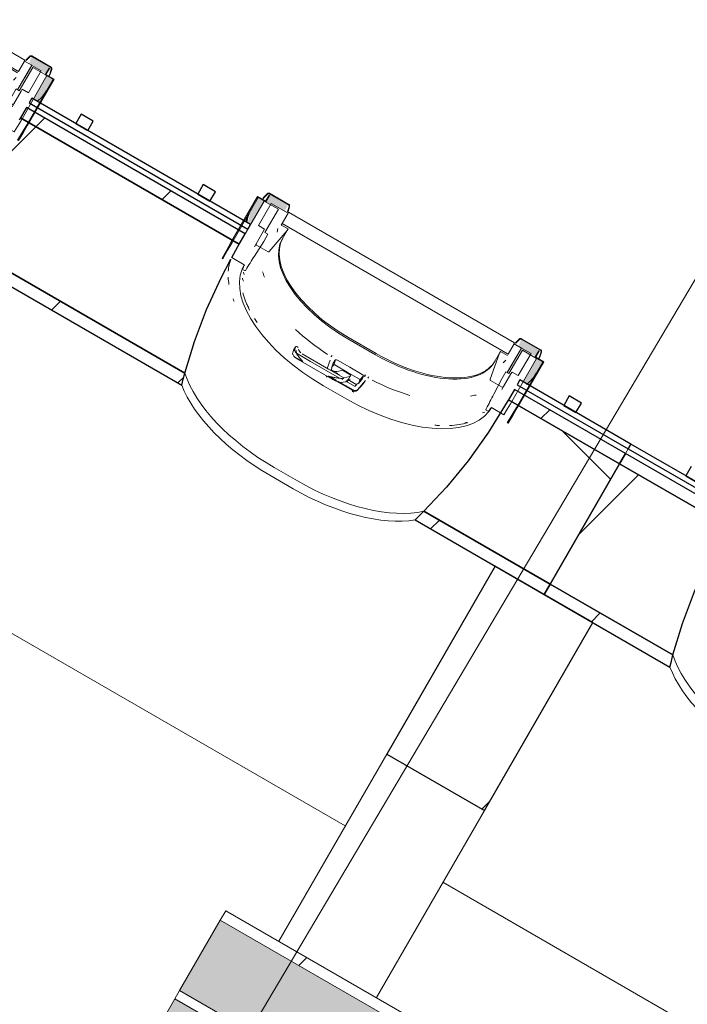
# Model space of a CAD drawing. Header units: centimetres. Extents: x 6036 to 22185, y 5782 to 11383.
# Tile 152 of 256: x 13481 to 13624, y 8541 to 8751. Entities that reach past the tile are written whole.
import ezdxf

# ---------------------------------------------------------------- set-up
doc = ezdxf.new("R2010")
doc.units = ezdxf.units.CM
for name, color, linetype, lineweight in [('A-ANNO-KEYN', 231, 'Continuous', 9), ('A-COLS', 52, 'Continuous', 9), ('A-FLOR', 192, 'Continuous', 9), ('A-GENM', 13, 'Continuous', 9), ('S-BEAM', 12, 'Continuous', 9)]:
    doc.layers.add(name, color=color, linetype=linetype, lineweight=lineweight)
pattern_1 = [(345, (-11160.728, 2721.72), (7.76457, 28.977775), [])]

# ---------------------------------------------------------------- blocks, each defined once
blk = doc.blocks.new('GEMO_PanelElewacyjny_OknaGoradDol_Nowe - GEMO_PanelElewacyjny_Standard_240_-6306763-7-01 ZestMeble')
at = {"layer": 'S-BEAM'}
h = blk.add_hatch(dxfattribs=at)
h.set_pattern_fill('FP_38', color=256, style=0, pattern_type=2)
h.set_pattern_definition([(255, (2601.74, 11115.187), (28.977775, -7.76457), [])])
h.paths.add_polyline_path([(-120, -419.28), (-120, -421.82), (-89, -421.82), (-88.26, -419.28), (-97.79, -419.28)])
h.paths.add_polyline_path([(-120, -451.38), (-120, -453.92), (-92.7, -453.92), (-92.7, -451.38), (-107.78, -451.38)])
h.paths.add_polyline_path([(-30.94, -419.28), (-30.2, -421.82), (31, -421.82), (31.74, -419.28), (-12.21, -419.28)])
h.paths.add_polyline_path([(-26.5, -451.38), (-26.5, -453.92), (27.3, -453.92), (27.3, -451.38), (-22.2, -451.38)])
h.paths.add_polyline_path([(89.06, -419.28), (89.8, -421.82), (120, -421.82), (120, -419.28), (90.12, -419.28)])
h.paths.add_polyline_path([(93.5, -451.38), (93.5, -453.92), (120, -453.88), (120, -451.38)])
h = blk.add_hatch(dxfattribs=at)
h.set_pattern_fill('FP_37', color=256, style=0, pattern_type=2)
h.set_pattern_definition([(255, (2601.74, 11115.19), (72.44444, -19.41143), []), (345, (2601.74, 11115.19), (19.41143, 72.44444), [])])
h.paths.add_polyline_path([(-120, -421.82), (-120, -451.38), (-92.7, -451.38), (-92.46, -443.28), (-90.99, -431.06), (-90.6, -428.66), (-89, -421.82), (-96.32, -421.82)])
h.paths.add_polyline_path([(-30.2, -421.82), (-28.6, -428.66), (-27.44, -435.85), (-26.6, -447.76), (-26.5, -451.38), (27.3, -451.38), (27.54, -443.28), (28.24, -435.85), (29.47, -428.36), (31, -421.82), (-10.74, -421.82)])
h.paths.add_polyline_path([(89.8, -421.82), (91.4, -428.66), (92.56, -435.85), (93.27, -443.39), (93.5, -451.38), (120, -451.38), (120, -421.82), (103.36, -421.82)])
for p, q in [((-62.45, -412.04), (-56.75, -412.04)), ((-62.45, -413.94), (-56.75, -413.94)), ((-56.75, -413.94), (-62.45, -413.94)), ((-120, -455.07), (-120, -453.92))]:
    blk.add_line(p, q, dxfattribs=at)
at = {"layer": 'S-BEAM', "lineweight": 25}
for p, q in [((-120, -419.28), (-120, -421.82)), ((-88.26, -419.28), (-120, -419.28)), ((31.74, -419.28), (-30.94, -419.28)), ((-120, -421.82), (-120, -451.38)), ((-89, -421.82), (-120, -421.82)), ((-120, -421.82), (-89, -421.82)), ((31, -421.82), (-30.2, -421.82)), ((-30.2, -421.82), (31, -421.82)), ((-26.53, -448.13), (-26.5, -450.82)), ((-120, -451.38), (-92.7, -451.38)), ((-120, -451.38), (-120, -453.92)), ((-92.7, -451.38), (-120, -451.38)), ((-92.7, -451.38), (-92.7, -450.82)), ((-92.7, -453.92), (-92.7, -451.38)), ((-26.5, -450.82), (-26.5, -451.38)), ((-26.5, -451.38), (27.3, -451.38)), ((27.3, -451.38), (-26.5, -451.38)), ((-26.5, -451.38), (-26.5, -453.92)), ((27.3, -451.38), (27.3, -450.82)), ((27.3, -453.92), (27.3, -451.38)), ((-120, -453.92), (-92.7, -453.92)), ((-26.5, -453.92), (27.3, -453.92)), ((-120, -455.07), (-120, -456.23)), ((-92.7, -455.07), (-120, -455.07)), ((-120, -456.23), (-92.7, -456.23)), ((-103.5, -456.23), (-106.5, -456.23)), ((-106.5, -456.23), (-106.5, -458.54)), ((-103.5, -458.54), (-103.5, -456.23)), ((-92.7, -456.23), (-92.7, -455.07)), ((27.3, -455.07), (-26.5, -455.07)), ((-26.5, -455.07), (-26.5, -456.23)), ((-26.5, -456.23), (27.3, -456.23)), ((-13.5, -456.23), (-16.5, -456.23)), ((-16.5, -456.23), (-16.5, -458.54)), ((-13.5, -458.54), (-13.5, -456.23)), ((16.5, -456.23), (13.5, -456.23)), ((13.5, -456.23), (13.5, -458.54)), ((16.5, -458.54), (16.5, -456.23)), ((27.3, -456.23), (27.3, -455.07)), ((-106.5, -458.54), (-103.5, -458.54)), ((-16.5, -458.54), (-13.5, -458.54)), ((13.5, -458.54), (16.5, -458.54))]:
    blk.add_line(p, q, dxfattribs=at)
at = {"layer": 'S-BEAM', "lineweight": 25, "flags": 128}
for points in [[(-89, -421.82), (-88.64, -420.54), (-88.26, -419.28)], [(-30.94, -419.28), (-30.56, -420.54), (-30.2, -421.82)], [(-92.7, -450.82), (-92.46, -443.28), (-91.76, -435.85), (-90.6, -428.66), (-89, -421.82)], [(-30.2, -421.82), (-28.6, -428.66), (-27.44, -435.85), (-26.74, -443.28), (-26.54, -447.75)]]:
    blk.add_lwpolyline(points, dxfattribs=at)
at = {"layer": 'S-BEAM'}
for centre, major_axis, start_param, end_param in [((-62.45, -427.16), (30.25, 0), 1.570796, 2.593181), ((-56.75, -427.16), (30.25, 0), 0.548411, 1.570796), ((-62.45, -429.07), (30.25, 0), 1.570796, 2.641687), ((-62.45, -429.07), (-30.25, 0), 4.712389, 5.783279), ((-56.75, -429.07), (30.25, 0), 0.499906, 1.570796), ((-56.75, -429.07), (30.25, 0), 0.499906, 1.570796), ((-56.75, -451.24), (30.25, 0), 0.727708, 0.770169), ((-56.75, -451.24), (30.25, 0), 0.727708, 0.770169), ((-62.45, -451.24), (30.25, 0), 2.522318, 2.552544), ((-62.45, -451.24), (30.25, 0), 2.522318, 2.552544), ((-62.45, -453.14), (30.25, 0), 2.663017, 2.689084), ((-56.75, -453.14), (30.25, 0), 0.533605, 0.56556), ((-56.75, -454.01), (30.25, 0), 0.504785, 0.530965)]:
    blk.add_ellipse(centre, major_axis=major_axis, ratio=0.5, start_param=start_param, end_param=end_param, dxfattribs=at)
blk = doc.blocks.new('GEMO_PanelElewacyjny_OknaGoradDol_Nowe - GEMO_PanelElewacyjny_Standard_240_-V15-7-01 ZestMeble')
at = {"layer": 'S-BEAM'}
h = blk.add_hatch(dxfattribs=at)
h.set_pattern_fill('FP_40', color=256, style=0, pattern_type=2)
h.set_pattern_definition([(255, (2841.74, 11115.187), (28.977775, -7.76457), [])])
h.paths.add_polyline_path([(-120, -419.28), (-120, -421.82), (-89, -421.82), (-88.26, -419.28), (-119.01, -419.28)])
h.paths.add_polyline_path([(-120, -451.38), (-120, -453.92), (-92.7, -453.92), (-92.7, -451.38), (-96, -451.38)])
h.paths.add_polyline_path([(-30.94, -419.28), (-30.2, -421.82), (31, -421.82), (31.74, -419.28), (-29.19, -419.28)])
h.paths.add_polyline_path([(-26.5, -451.38), (-26.5, -453.92), (27.3, -453.92), (27.3, -451.38), (-24.68, -451.38)])
h.paths.add_polyline_path([(89.06, -419.28), (89.8, -421.82), (120, -421.82), (120, -419.28), (113.68, -419.28)])
h.paths.add_polyline_path([(93.5, -451.38), (93.5, -453.92), (120, -453.92), (120, -451.38), (94.86, -451.38)])
h = blk.add_hatch(dxfattribs=at)
h.set_pattern_fill('FP_39', color=256, style=0, pattern_type=2)
h.set_pattern_definition([(255, (2841.74, 11115.19), (72.44444, -19.41143), []), (345, (2841.74, 11115.19), (19.41143, 72.44444), [])])
h.paths.add_polyline_path([(-120, -421.82), (-120, -451.38), (-92.7, -451.38), (-92.46, -443.28), (-91.53, -434.41), (-90.6, -428.66), (-89, -421.82), (-113.06, -421.82)])
h.paths.add_polyline_path([(-30.2, -421.82), (-28.6, -428.66), (-27.44, -435.85), (-26.59, -448.08), (-26.5, -451.38), (27.3, -451.38), (27.56, -443.04), (28.24, -435.85), (29.4, -428.66), (31, -421.82), (-27.48, -421.82)])
h.paths.add_polyline_path([(89.8, -421.82), (91.72, -430.64), (92.56, -435.85), (93.26, -443.28), (93.5, -451.38), (120, -451.38), (120, -421.82), (115.15, -421.82)])
at = {"layer": 'S-BEAM', "lineweight": 25}
for p, q in [((120, -419.28), (89.06, -419.28)), ((120, -421.82), (120, -419.28)), ((120, -421.82), (89.8, -421.82)), ((89.8, -421.82), (120, -421.82)), ((120, -451.38), (120, -421.82)), ((93.5, -451.38), (120, -451.38)), ((120, -451.38), (93.5, -451.38)), ((120, -453.92), (120, -451.38)), ((93.5, -453.92), (120, -453.92)), ((120, -455.07), (93.5, -455.07)), ((93.5, -456.23), (120, -456.23)), ((106.5, -456.23), (103.5, -456.23)), ((106.5, -458.54), (106.5, -456.23)), ((120, -456.23), (120, -455.07))]:
    blk.add_line(p, q, dxfattribs=at)
at = {"layer": 'S-BEAM'}
blk.add_line((120, -453.92), (120, -455.07), dxfattribs=at)
at = {"layer": 'S-BEAM', "lineweight": 25, "flags": 128}
for points in [[(89.06, -419.28), (89.44, -420.54), (89.8, -421.82)], [(89.8, -421.82), (91.4, -428.66), (92.56, -435.85), (93.26, -443.28), (93.5, -450.82)]]:
    blk.add_lwpolyline(points, dxfattribs=at)
at = {"layer": 'S-BEAM'}
for centre, start_param in [((63.25, -427.16), 0.548411), ((63.25, -429.07), 0.499906), ((63.25, -429.07), 0.499906)]:
    blk.add_ellipse(centre, major_axis=(30.25, 0), ratio=0.5, start_param=start_param, end_param=1.570796, dxfattribs=at)
blk = doc.blocks.new('okno - okno-6380011-7-01 ZestMeble')
at = {"layer": 'A-GENM'}
h = blk.add_hatch(color=256, dxfattribs=at)
h.paths.add_polyline_path([(8016.37, 8733.26), (8018.47, 8735.72), (8019.77, 8737.97), (8018.47, 8738.72), (8015.58, 8733.72), (8016.29, 8733.31)])
h.paths.add_polyline_path([(7957.56, 8767.22), (7960.45, 8772.22), (7959.15, 8772.97), (7957.33, 8769.31), (7956.86, 8767.62), (7957.33, 8767.35)])
h = blk.add_hatch(color=256, dxfattribs=at)
h.paths.add_polyline_path([(8012.68, 8736.49), (8013.59, 8738.05), (8015.26, 8740.91), (8018.47, 8739.04), (8019.24, 8740.47), (8015.18, 8742.81), (8014.65, 8741.26), (8015.18, 8740.82), (8012.93, 8736.92)])
h.paths.add_polyline_path([(7964.83, 8770.02), (7965.53, 8771.48), (7961.54, 8773.78), (7960.79, 8772.02), (7964.26, 8770.35)])
blk.add_hatch(color=256, dxfattribs=at).paths.add_polyline_path([(7956.77, 8767.67), (7956.86, 8769.01), (7956.26, 8767.97), (7956.75, 8767.68)])
h = blk.add_hatch(color=256, dxfattribs=at)
h.paths.add_polyline_path([(8016.88, 8732.97), (8017.27, 8734.29), (8016.59, 8733.14), (8016.73, 8733.06)])
h.paths.add_polyline_path([(7982.6, 8734.56), (7982.43, 8734.91), (7982.59, 8734.57)])
at = {"layer": 'A-GENM', "lineweight": 18}
for p, q in [((7959.03, 8773.17), (7953.38, 8763.38)), ((7953.56, 8763.28), (7959.15, 8772.97)), ((7960.45, 8772.22), (7956.98, 8766.22)), ((7960.76, 8772.17), (7959.03, 8773.17)), ((7959.15, 8772.97), (7960.79, 8772.02)), ((7961.09, 8773.78), (7960.35, 8772.98)), ((7960.35, 8772.98), (7960.41, 8772.91)), ((7960.41, 8772.91), (7961.16, 8773.7)), ((7963.48, 8770.47), (7960.45, 8772.22)), ((7961.51, 8773.47), (7960.76, 8772.17)), ((7960.79, 8772.02), (7961.6, 8773.42)), ((7961.6, 8773.42), (7961.51, 8773.47)), ((7961.54, 8773.78), (7965.64, 8771.41)), ((7965.7, 8771.51), (7961.59, 8773.88)), ((7961.95, 8771.68), (7959.24, 8766.98)), ((7960.62, 8765.52), (7963.48, 8770.47)), ((7965.53, 8769.62), (7961.95, 8771.68)), ((7965.76, 8771.05), (7965.44, 8770.01)), ((7965.44, 8770.01), (7965.54, 8769.98)), ((7965.54, 8769.98), (7965.86, 8771.02)), ((7965.64, 8769.82), (7964.26, 8767.42)), ((7964.26, 8767.42), (7965.53, 8769.62)), ((8013.79, 8742.02), (7965.64, 8769.82)), ((7956.86, 8766.01), (7954.85, 8762.53)), ((7960.56, 8766.22), (7958.77, 8763.12)), ((7959.24, 8766.98), (7960.56, 8766.22)), ((7961.55, 8761.46), (7965.37, 8765.95)), ((7965.56, 8766.27), (7964.08, 8767.12)), ((7964.26, 8767.42), (8012.41, 8739.62)), ((7965.37, 8765.95), (7965.56, 8766.27)), ((7960.4, 8763.64), (7961.27, 8765.14)), ((7961.27, 8765.14), (7960.62, 8765.52)), ((7958.38, 8760.5), (7960.4, 8763.64)), ((7958.83, 8762.82), (7961.29, 8761.4)), ((7951.52, 8760.04), (7951.69, 8759.94)), ((7953.54, 8760.2), (7956.23, 8758.65)), ((7955.74, 8757.74), (7956.27, 8757.43)), ((8014.73, 8742.81), (8013.99, 8742.01)), ((8015.18, 8742.81), (8019.28, 8740.44)), ((8019.34, 8740.54), (8015.24, 8742.91)), ((8012.29, 8735.82), (8015.24, 8740.92)), ((8015.26, 8740.91), (8012.3, 8735.81)), ((8012.41, 8739.62), (8013.79, 8742.02)), ((8013.68, 8741.82), (8012.41, 8739.62)), ((8015.24, 8740.92), (8013.68, 8741.82)), ((8013.99, 8742.01), (8014.06, 8741.94)), ((8014.06, 8741.94), (8014.8, 8742.73)), ((8017.27, 8739.74), (8015.26, 8740.91)), ((8010.58, 8739.85), (8008.6, 8734.3)), ((8010.76, 8740.17), (8010.58, 8739.85)), ((8012.24, 8739.32), (8010.76, 8740.17)), ((8015.44, 8740.47), (8012.58, 8735.52)), ((8012.88, 8729.03), (8018.47, 8738.72)), ((8014.55, 8735.05), (8017.27, 8739.74)), ((8018.47, 8738.72), (8015.44, 8740.47)), ((8018.93, 8740.32), (8018.12, 8738.92)), ((8018.12, 8738.92), (8019.77, 8737.97)), ((8018.27, 8738.97), (8019.02, 8740.27)), ((8020, 8737.97), (8018.27, 8738.97)), ((8019.02, 8740.27), (8018.93, 8740.32)), ((8019.4, 8740.08), (8019.08, 8739.04)), ((8019.08, 8739.04), (8019.18, 8739.01)), ((8019.18, 8739.01), (8019.5, 8740.05)), ((8019.77, 8737.97), (8014.18, 8728.28)), ((8014.35, 8728.18), (8020, 8737.97)), ((8011.07, 8734.39), (8009.35, 8731.07)), ((8011.93, 8735.89), (8011.07, 8734.39)), ((8011.43, 8732.72), (8012.99, 8735.42)), ((8012.58, 8735.52), (8011.93, 8735.89)), ((8013, 8735.41), (8013.23, 8735.81)), ((8013.23, 8735.81), (8014.55, 8735.05)), ((8008.68, 8734.04), (8011.14, 8732.62)), ((8008.83, 8728.28), (8011.52, 8726.73)), ((8007.75, 8727.71), (8008.28, 8727.4)), ((8012.21, 8725), (8012.39, 8724.9))]:
    blk.add_line(p, q, dxfattribs=at)
at = {"layer": 'A-GENM'}
for p, q in [((7960.04, 8772.45), (7960.35, 8772.98)), ((7960.41, 8772.91), (7960.12, 8772.4)), ((7963.4, 8766.36), (7963.22, 8765.56)), ((7965.37, 8765.95), (7964.29, 8764.07)), ((7958.77, 8763.12), (7958.41, 8762.49)), ((7978.27, 8742.89), (7984.16, 8739.49)), ((7984.3, 8739.74), (7978.41, 8743.14)), ((7967.12, 8741.18), (7966.7, 8740.44)), ((7966.94, 8740.42), (7967.1, 8741.13)), ((7967.31, 8741.25), (7967.53, 8741.21)), ((8013.75, 8738.34), (8015.26, 8740.91)), ((7966.68, 8740.4), (7966.52, 8739.69)), ((7966.89, 8739.08), (7968.58, 8738.1)), ((7967.32, 8739.81), (7970.33, 8738.07)), ((7968.56, 8739.68), (7974.15, 8736.45)), ((7974.82, 8739.24), (7974.69, 8739.03)), ((8009.49, 8737.97), (8010.58, 8739.85)), ((8018.79, 8738.53), (8019.08, 8739.04)), ((8018.88, 8738.48), (8019.18, 8739.01)), ((7967.66, 8738.51), (7975.1, 8734.21)), ((7970.33, 8738.07), (7976.48, 8734.52)), ((7974.5, 8738.32), (7973.9, 8736.56)), ((7974.7, 8736.14), (7974.85, 8736.57)), ((7975.15, 8737.68), (7974.79, 8736.66)), ((7975.66, 8738.39), (7975.28, 8737.35)), ((7978.11, 8735.81), (7975.5, 8737.31)), ((7976.08, 8738.33), (7978.69, 8736.82)), ((7978.69, 8736.82), (7981.3, 8735.32)), ((8011.32, 8737.79), (8011.92, 8738.34)), ((7977.45, 8734.55), (7974.15, 8736.45)), ((7979.17, 8731.95), (7974.36, 8734.72)), ((7974.46, 8734.85), (7975.84, 8734.04)), ((7974.86, 8736.2), (7976.5, 8735.25)), ((7976.35, 8735.98), (7977.15, 8736.21)), ((7977.21, 8734.21), (7976.67, 8734.52)), ((7977.15, 8736.21), (7978.93, 8735.18)), ((7977.45, 8734.55), (7977.26, 8734.45)), ((7978.7, 8734.88), (7977.45, 8734.55)), ((7980.72, 8734.3), (7978.11, 8735.81)), ((7978.19, 8733.89), (7978.79, 8734.94)), ((7978.93, 8735.18), (7978.79, 8734.94)), ((7981.57, 8734.98), (7980.85, 8734.13)), ((7981.75, 8734.87), (7982.03, 8735.19)), ((7981.79, 8734.99), (7981.84, 8735.02)), ((7982.54, 8734.5), (7982.67, 8734.71)), ((7978.06, 8730.02), (7973.12, 8732.87)), ((7976.11, 8733.89), (7979.41, 8731.99)), ((7976.76, 8733.57), (7977.75, 8733.75)), ((7977.73, 8733.33), (7977.99, 8733.79)), ((7979.69, 8732.78), (7977.84, 8733.85)), ((7977.84, 8733.75), (7977.89, 8733.73)), ((7977.99, 8733.79), (7978.19, 8734.13)), ((7978.29, 8734.22), (7980.07, 8733.19)), ((7980.27, 8733.33), (7979.81, 8732.8)), ((7980.38, 8732.1), (7981.57, 8733.46)), ((7980.51, 8733.36), (7981.21, 8734.18)), ((8011.06, 8732.09), (8011.43, 8732.72))]:
    blk.add_line(p, q, dxfattribs=at)
at = {"layer": 'A-GENM', "lineweight": 18, "flags": 128}
for points in [[(7961.59, 8773.88), (7961.51, 8773.91), (7961.43, 8773.93), (7961.34, 8773.92), (7961.25, 8773.89), (7961.16, 8773.84), (7961.09, 8773.78)], [(7961.16, 8773.7), (7961.21, 8773.75), (7961.28, 8773.79), (7961.34, 8773.81), (7961.41, 8773.82), (7961.48, 8773.81), (7961.54, 8773.78)], [(7965.64, 8771.41), (7965.69, 8771.37), (7965.73, 8771.32), (7965.76, 8771.26), (7965.77, 8771.19), (7965.77, 8771.12), (7965.76, 8771.05)], [(7965.86, 8771.02), (7965.88, 8771.12), (7965.88, 8771.22), (7965.86, 8771.31), (7965.82, 8771.39), (7965.76, 8771.46), (7965.7, 8771.51)], [(7953.38, 8763.38), (7952.44, 8761.72), (7951.52, 8760.04)], [(7951.69, 8759.94), (7952.61, 8761.62), (7953.56, 8763.28)], [(7954.85, 8762.53), (7954.19, 8761.37), (7953.54, 8760.2)], [(7958.77, 8763.12), (7958.75, 8763.07), (7958.74, 8763.02), (7958.74, 8762.97), (7958.75, 8762.93), (7958.77, 8762.88), (7958.8, 8762.85), (7958.83, 8762.82)], [(7961.29, 8761.4), (7961.33, 8761.38), (7961.38, 8761.38), (7961.42, 8761.38), (7961.47, 8761.4)], [(7956.23, 8758.65), (7955.98, 8758.19), (7955.74, 8757.74)], [(8015.24, 8742.91), (8015.15, 8742.94), (8015.07, 8742.96), (8014.98, 8742.95), (8014.89, 8742.92), (8014.8, 8742.87), (8014.73, 8742.81)], [(8014.8, 8742.73), (8014.85, 8742.78), (8014.92, 8742.82), (8014.98, 8742.84), (8015.05, 8742.85), (8015.12, 8742.84), (8015.18, 8742.81)], [(8019.28, 8740.44), (8019.33, 8740.4), (8019.37, 8740.35), (8019.4, 8740.29), (8019.42, 8740.22), (8019.42, 8740.15), (8019.4, 8740.08)], [(8019.5, 8740.05), (8019.52, 8740.15), (8019.52, 8740.25), (8019.5, 8740.34), (8019.46, 8740.42), (8019.41, 8740.49), (8019.34, 8740.54)], [(8008.6, 8734.3), (8008.59, 8734.25), (8008.59, 8734.19), (8008.6, 8734.15), (8008.62, 8734.1), (8008.65, 8734.07), (8008.68, 8734.04)], [(8011.14, 8732.62), (8011.18, 8732.6), (8011.23, 8732.6), (8011.27, 8732.6), (8011.32, 8732.62), (8011.36, 8732.64), (8011.4, 8732.68), (8011.43, 8732.72)], [(8008.28, 8727.4), (8008.56, 8727.84), (8008.83, 8728.28)], [(8011.52, 8726.73), (8012.2, 8727.88), (8012.88, 8729.03)], [(8014.18, 8728.28), (8013.21, 8726.63), (8012.21, 8725)], [(8012.39, 8724.9), (8013.38, 8726.53), (8014.35, 8728.18)]]:
    blk.add_lwpolyline(points, dxfattribs=at)
at = {"layer": 'A-GENM', "flags": 128}
for points in [[(7966.89, 8739.08), (7966.99, 8738.99), (7967.08, 8738.91)], [(7974.15, 8736.45), (7974.62, 8736.22), (7975.1, 8736.05), (7975.56, 8735.95), (7975.98, 8735.92), (7976.35, 8735.98)], [(7978.79, 8734.94), (7978.75, 8734.9), (7978.7, 8734.88)], [(7975.8, 8733.88), (7976.03, 8733.79), (7976.25, 8733.72), (7976.48, 8733.64), (7976.69, 8733.58)], [(7976.69, 8733.58), (7976.72, 8733.57), (7976.74, 8733.57), (7976.76, 8733.57)]]:
    blk.add_lwpolyline(points, dxfattribs=at)
at = {"layer": 'A-GENM'}
for centre, major_axis, ratio, start_param, end_param in [((7985.59, 8754.47), (-27.84, 16.07), 0.5, 0, 0.168267), ((7983.95, 8752.72), (-19.66, 11.35), 0.5, 0, 1.570796), ((7984.09, 8752.97), (-19.66, 11.35), 0.5, 0, 1.570796), ((7980.01, 8744.8), (-23.86, 13.78), 0.5, 0.067425, 1.570796), ((7980.4, 8745.47), (-23.86, 13.77), 0.5, 0.048532, 0.124971), ((7983.45, 8750.76), (-22.86, 13.2), 0.5, 0.480597, 0.55307), ((7980.4, 8745.47), (-23.86, 13.78), 0.5, 0.452057, 0.661185), ((7980.4, 8745.47), (-23.86, 13.77), 0.5, 0.76317, 0.809664), ((7982.8, 8749.63), (-22.86, 13.2), 0.5, 1.133102, 1.471741), ((7967.29, 8741.08), (-0.173, 0.1), 0.866025, 5.096361, 6.544985), ((7967.52, 8741.03), (-0.173, 0.1), 0.866025, 3.633403, 5.096361), ((7969.26, 8740.88), (-1.39, 0.8), 0.866025, 0.707607, 1.354999), ((7966.66, 8739.64), (-0.13, 0.075), 0.866025, 0.261799, 1.009122), ((7970.67, 8741.43), (-4.33, 2.5), 0.866025, 1.009122, 1.137615), ((7966.87, 8740.34), (-0.173, 0.1), 0.866025, 5.096361, 6.544985), ((7967.08, 8740.38), (-0.13, 0.075), 0.866025, 0.261799, 1.009122), ((7971.1, 8742.17), (-4.33, 2.5), 0.866025, 1.009122, 1.13865), ((7967.09, 8740.3), (-0.173, 0.1), 0.866025, 3.633403, 4.364882), ((7968.83, 8740.14), (-1.39, 0.8), 0.866025, 0.49181, 0.923405), ((7989.84, 8749.32), (-19.66, 11.35), 0.5, 1.570796, 3.141593), ((7989.98, 8749.57), (-19.66, 11.35), 0.5, 1.570796, 3.141593), ((7980.02, 8733.96), (-5.11, 2.95), 0.5, 6.09184, 6.37656), ((7980.56, 8734.89), (-5.29, 3.05), 0.5, 6.091414, 6.474956), ((7975.4, 8737.28), (-0.26, 0.15), 0.891845, 0.174533, 0.639954), ((7975.45, 8737.22), (-0.182, 0.105), 0.5, 4.712389, 6.06102), ((7975.98, 8738.15), (-0.355, 0.205), 0.5, 4.712389, 6.069716), ((7974.26, 8735.36), (-0.693, 0.4), 0.891845, 1.105375, 1.570796), ((7981.19, 8741.23), (-7.46, 4.31), 0.891845, 1.391797, 1.455429), ((7976.51, 8735.1), (-0.0866, 0.05), 0.866025, 5.235988, 6.021386), ((7976.89, 8739.82), (-5.2, 3), 0.866025, 1.964771, 2.085784), ((7977.18, 8734.57), (-0.13, 0.075), 0.866025, 2.085784, 2.6529), ((7976.09, 8737.47), (-5.29, 3.05), 0.5, 2.949822, 3.333364), ((7981.2, 8735.14), (-0.355, 0.205), 0.5, 3.357575, 4.712389), ((7981.03, 8734.4), (-1.13, 0.65), 0.866025, 4.213723, 4.463056), ((7990.53, 8751.62), (-27.84, 16.08), 0.5, 2.960408, 3.141593), ((7977.84, 8734.09), (-0.346, 0.2), 0.866025, 2.6529, 3.141593), ((7978.1, 8734.18), (-0.0866, 0.05), 0.866025, 3.141593, 3.403392), ((7981.19, 8741.23), (-7.46, 4.31), 0.891845, 1.685325, 1.749796), ((7981.33, 8741.46), (-7.46, 4.31), 0.891845, 1.685325, 1.732524), ((7979.73, 8732.86), (-0.0866, 0.05), 0.891845, 1.570796, 2.96706), ((8163.91, 9067.7), (533.7, 666.59), 0.086824, 4.255373, 4.257802), ((7975.55, 8736.54), (-5.11, 2.95), 0.5, 3.030734, 3.332938), ((7980.71, 8734.22), (-0.26, 0.15), 0.891845, 2.036217, 2.96706), ((7980.66, 8734.21), (-0.182, 0.105), 0.5, 3.363758, 4.712389), ((7987.74, 8746.78), (-22.86, 13.2), 0.5, 1.669852, 2.00849), ((7985.83, 8743.48), (-23.07, 13.32), 0.5, 1.570796, 1.579056), ((7979.58, 8732.29), (-0.693, 0.4), 0.891845, 1.570796, 2.036217), ((7979.76, 8732.61), (-0.693, 0.4), 0.891845, 1.570796, 2.96706), ((7988.39, 8747.91), (-22.86, 13.2), 0.5, 2.588523, 2.660996), ((7984.94, 8741.95), (-23.86, 13.77), 0.5, 1.570796, 2.885028), ((7985.33, 8742.62), (-23.86, 13.78), 0.5, 3.016622, 3.09306), ((7984.94, 8741.95), (-23.86, 13.77), 0.5, 2.886246, 3.074167), ((7985.33, 8742.62), (-23.86, 13.77), 0.5, 2.331928, 2.378423), ((7985.33, 8742.62), (-23.86, 13.77), 0.5, 2.480408, 2.689535)]:
    blk.add_ellipse(centre, major_axis=major_axis, ratio=ratio, start_param=start_param, end_param=end_param, dxfattribs=at)
at = {"layer": 'A-GENM', "lineweight": 18}
for points in [[(7956.54, 8757.52), (7956.84, 8758.02), (7957.45, 8759.02), (7958.07, 8760.01), (7958.38, 8760.5)], [(8009.35, 8731.07), (8009.08, 8730.55), (8008.54, 8729.52), (8007.98, 8728.5), (8007.7, 8727.99)]]:
    blk.add_open_spline(points, degree=3, dxfattribs=at)
for points, knots in [([(7956.27, 8757.43), (7956.28, 8757.42), (7956.31, 8757.41), (7956.35, 8757.41), (7956.38, 8757.41), (7956.4, 8757.41), (7956.42, 8757.42), (7956.45, 8757.43), (7956.46, 8757.44), (7956.47, 8757.45)], [0, 0, 0, 0, 0.1428571, 0.2857143, 0.3571429, 0.4285714, 0.5, 0.5714286, 0.6785714, 0.6785714, 0.6785714, 0.6785714]), ([(8007.66, 8727.89), (8007.66, 8727.88), (8007.66, 8727.86), (8007.67, 8727.83), (8007.67, 8727.81), (8007.68, 8727.78), (8007.69, 8727.76), (8007.72, 8727.73), (8007.74, 8727.71), (8007.75, 8727.71)], [0.3333333, 0.3333333, 0.3333333, 0.3333333, 0.4166667, 0.5, 0.5833333, 0.6666667, 0.75, 0.8333333, 1, 1, 1, 1])]:
    blk.add_open_spline(points, degree=3, knots=knots, dxfattribs=at)
at = {"layer": 'A-GENM'}
for points in [[(7967.08, 8738.91), (7967.2, 8738.81), (7967.45, 8738.63), (7967.85, 8738.4), (7968.27, 8738.21), (7968.57, 8738.1), (7968.72, 8738.05)], [(7968.72, 8738.05), (7968.62, 8738.15), (7968.41, 8738.35), (7968.11, 8738.69), (7967.83, 8739.04), (7967.57, 8739.42), (7967.4, 8739.68), (7967.32, 8739.81)], [(7974.77, 8739.06), (7974.8, 8739.15), (7974.84, 8739.23), (7974.9, 8739.3)], [(7974.08, 8734.96), (7974.21, 8734.84), (7974.47, 8734.62), (7974.89, 8734.33), (7975.33, 8734.08), (7975.64, 8733.94), (7975.8, 8733.88)], [(7976.48, 8734.52), (7976.31, 8734.53), (7975.98, 8734.56), (7975.65, 8734.6), (7975.49, 8734.62)], [(7982.74, 8734.78), (7982.7, 8734.69), (7982.65, 8734.62), (7982.59, 8734.54)]]:
    blk.add_open_spline(points, degree=3, dxfattribs=at)
for points, knots in [([(7975.39, 8734.64), (7975.18, 8734.67), (7974.73, 8734.76), (7974.3, 8734.89), (7974.08, 8734.96)], [0.4400277, 0.4400277, 0.4400277, 0.4400277, 0.7, 1, 1, 1, 1]), ([(7980.34, 8731.96), (7980.31, 8731.92), (7980.22, 8731.85), (7980.07, 8731.77), (7979.89, 8731.72), (7979.65, 8731.72), (7979.47, 8731.78), (7979.36, 8731.84)], [-1, -1, -1, -1, -0.833333, -0.666667, -0.5, -0.333333, 0, 0, 0, 0])]:
    blk.add_open_spline(points, degree=3, knots=knots, dxfattribs=at)
blk = doc.blocks.new('okno - okno-V105-7-01 ZestMeble')
at = {"layer": 'A-GENM'}
h = blk.add_hatch(color=256, dxfattribs=at)
h.paths.add_polyline_path([(8116.95, 8676.29), (8117.86, 8677.85), (8119.53, 8680.71), (8122.74, 8678.84), (8123.51, 8680.27), (8119.45, 8682.61), (8118.92, 8681.06), (8119.45, 8680.62), (8117.2, 8676.72)])
h.paths.add_polyline_path([(8069.1, 8709.82), (8069.8, 8711.28), (8065.81, 8713.58), (8065.06, 8711.82), (8068.53, 8710.15)])
h = blk.add_hatch(color=256, dxfattribs=at)
h.paths.add_polyline_path([(8120.64, 8673.06), (8122.74, 8675.52), (8124.04, 8677.77), (8122.74, 8678.52), (8119.85, 8673.52), (8120.56, 8673.11)])
h.paths.add_polyline_path([(8061.83, 8707.02), (8064.72, 8712.02), (8063.42, 8712.77), (8061.83, 8709.79), (8061.25, 8707.35)])
blk.add_hatch(color=256, dxfattribs=at).paths.add_polyline_path([(8061.04, 8707.47), (8061.25, 8709.02), (8060.72, 8707.66), (8060.99, 8707.5)])
h = blk.add_hatch(color=256, dxfattribs=at)
h.paths.add_polyline_path([(8121.15, 8672.77), (8121.54, 8674.09), (8120.89, 8672.92)])
h.paths.add_polyline_path([(8086.87, 8674.36), (8086.7, 8674.71), (8086.86, 8674.37)])
at = {"layer": 'A-GENM', "lineweight": 18}
for p, q in [((8065.36, 8713.58), (8064.61, 8712.78)), ((8064.68, 8712.71), (8065.43, 8713.5)), ((8065.81, 8713.58), (8069.91, 8711.21)), ((8069.96, 8711.31), (8065.86, 8713.68)), ((8063.3, 8712.97), (8057.65, 8703.18)), ((8057.83, 8703.08), (8063.42, 8712.77)), ((8064.72, 8712.02), (8059.12, 8702.33)), ((8065.03, 8711.97), (8063.3, 8712.97)), ((8063.42, 8712.77), (8065.06, 8711.82)), ((8066.22, 8711.48), (8063.51, 8706.78)), ((8064.61, 8712.78), (8064.68, 8712.71)), ((8067.75, 8710.27), (8064.72, 8712.02)), ((8065.78, 8713.27), (8065.03, 8711.97)), ((8065.06, 8711.82), (8065.87, 8713.22)), ((8065.87, 8713.22), (8065.78, 8713.27)), ((8069.8, 8709.42), (8066.22, 8711.48)), ((8064.89, 8705.32), (8067.75, 8710.27)), ((8068.35, 8706.92), (8069.8, 8709.42)), ((8069.91, 8709.62), (8068.53, 8707.22)), ((8070.03, 8710.85), (8069.71, 8709.81)), ((8069.71, 8709.81), (8069.81, 8709.78)), ((8069.81, 8709.78), (8070.13, 8710.82)), ((8118.06, 8681.82), (8069.91, 8709.62)), ((8068.53, 8707.22), (8116.68, 8679.42)), ((8064.83, 8706.02), (8063.04, 8702.92)), ((8063.51, 8706.78), (8064.83, 8706.02)), ((8065.54, 8704.94), (8064.89, 8705.32)), ((8065.82, 8701.26), (8069.64, 8705.75)), ((8069.83, 8706.07), (8068.35, 8706.92)), ((8069.64, 8705.75), (8069.83, 8706.07)), ((8062.65, 8700.3), (8064.67, 8703.44)), ((8064.67, 8703.44), (8065.54, 8704.94)), ((8063.1, 8702.62), (8065.56, 8701.2)), ((8055.79, 8699.84), (8055.96, 8699.74)), ((8057.81, 8700), (8060.5, 8698.45)), ((8060.01, 8697.54), (8060.54, 8697.23)), ((8119, 8682.61), (8118.26, 8681.81)), ((8118.32, 8681.74), (8119.07, 8682.53)), ((8119.45, 8682.61), (8123.55, 8680.24)), ((8123.61, 8680.34), (8119.5, 8682.71)), ((8115.03, 8679.97), (8114.85, 8679.65)), ((8116.51, 8679.12), (8115.03, 8679.97)), ((8116.56, 8675.62), (8119.51, 8680.72)), ((8119.53, 8680.71), (8116.57, 8675.61)), ((8116.68, 8679.42), (8118.06, 8681.82)), ((8117.95, 8681.62), (8116.68, 8679.42)), ((8119.71, 8680.27), (8116.85, 8675.32)), ((8119.51, 8680.72), (8117.95, 8681.62)), ((8118.26, 8681.81), (8118.32, 8681.74)), ((8121.54, 8679.54), (8119.53, 8680.71)), ((8122.74, 8678.52), (8119.71, 8680.27)), ((8123.2, 8680.12), (8122.39, 8678.72)), ((8122.54, 8678.77), (8123.29, 8680.07)), ((8123.29, 8680.07), (8123.2, 8680.12)), ((8123.67, 8679.88), (8123.35, 8678.84)), ((8123.45, 8678.81), (8123.77, 8679.85)), ((8114.85, 8679.65), (8112.87, 8674.1)), ((8117.15, 8668.83), (8122.74, 8678.52)), ((8124.04, 8677.77), (8118.45, 8668.08)), ((8118.62, 8667.98), (8124.27, 8677.77)), ((8118.82, 8674.85), (8121.54, 8679.54)), ((8122.39, 8678.72), (8124.04, 8677.77)), ((8124.27, 8677.77), (8122.54, 8678.77)), ((8123.35, 8678.84), (8123.45, 8678.81)), ((8116.2, 8675.69), (8115.34, 8674.19)), ((8116.85, 8675.32), (8116.2, 8675.69)), ((8112.95, 8673.84), (8115.41, 8672.42)), ((8115.34, 8674.19), (8113.62, 8670.87)), ((8115.7, 8672.52), (8117.26, 8675.22)), ((8117.26, 8675.21), (8117.5, 8675.61)), ((8117.5, 8675.61), (8118.82, 8674.85)), ((8112.02, 8667.51), (8112.55, 8667.2)), ((8113.1, 8668.08), (8115.79, 8666.53)), ((8116.48, 8664.8), (8116.66, 8664.7))]:
    blk.add_line(p, q, dxfattribs=at)
at = {"layer": 'A-GENM'}
for p, q in [((8064.31, 8712.25), (8064.61, 8712.78)), ((8064.68, 8712.71), (8064.39, 8712.2)), ((8067.67, 8706.16), (8067.49, 8705.36)), ((8069.64, 8705.75), (8068.56, 8703.87)), ((8063.04, 8702.92), (8062.68, 8702.29)), ((8082.54, 8682.69), (8088.43, 8679.29)), ((8088.57, 8679.54), (8082.68, 8682.94)), ((8070.95, 8680.2), (8070.79, 8679.49)), ((8071.39, 8680.98), (8070.97, 8680.24)), ((8071.21, 8680.22), (8071.37, 8680.93)), ((8071.58, 8681.05), (8071.8, 8681.01)), ((8118.02, 8678.14), (8119.53, 8680.71)), ((8071.16, 8678.88), (8072.85, 8677.9)), ((8071.59, 8679.61), (8074.6, 8677.87)), ((8071.93, 8678.31), (8079.37, 8674.01)), ((8072.83, 8679.48), (8078.42, 8676.25)), ((8074.6, 8677.87), (8080.75, 8674.32)), ((8078.77, 8678.12), (8078.17, 8676.36)), ((8079.09, 8679.04), (8078.96, 8678.83)), ((8079.93, 8678.19), (8079.55, 8677.15)), ((8080.35, 8678.13), (8082.96, 8676.62)), ((8113.76, 8677.77), (8114.85, 8679.65)), ((8115.59, 8677.59), (8116.19, 8678.14)), ((8123.06, 8678.33), (8123.35, 8678.84)), ((8123.15, 8678.28), (8123.45, 8678.81)), ((8081.72, 8674.35), (8078.42, 8676.25)), ((8078.97, 8675.94), (8079.12, 8676.37)), ((8079.42, 8677.48), (8079.06, 8676.46)), ((8079.12, 8676), (8080.39, 8675.27)), ((8082.38, 8675.61), (8079.77, 8677.11)), ((8080.4, 8675.74), (8080.62, 8675.78)), ((8080.62, 8675.78), (8081.42, 8676.01)), ((8081.42, 8676.01), (8083.2, 8674.98)), ((8082.96, 8676.62), (8085.57, 8675.12)), ((8083.44, 8671.75), (8078.63, 8674.52)), ((8078.72, 8674.65), (8080.11, 8673.84)), ((8080.39, 8673.69), (8083.68, 8671.79)), ((8081.48, 8674.01), (8080.94, 8674.32)), ((8081.72, 8674.35), (8081.53, 8674.25)), ((8082.97, 8674.68), (8081.72, 8674.35)), ((8083.96, 8672.58), (8082.11, 8673.65)), ((8082.26, 8673.59), (8082.46, 8673.93)), ((8084.99, 8674.1), (8082.38, 8675.61)), ((8082.45, 8673.69), (8083.06, 8674.74)), ((8082.56, 8674.02), (8084.34, 8672.99)), ((8083.2, 8674.98), (8083.06, 8674.74)), ((8084.65, 8671.9), (8086.29, 8673.78)), ((8084.78, 8673.16), (8085.48, 8673.98)), ((8085.84, 8674.78), (8085.12, 8673.93)), ((8086.02, 8674.67), (8086.3, 8674.99)), ((8086.06, 8674.79), (8086.11, 8674.82)), ((8086.81, 8674.3), (8086.94, 8674.51)), ((8082.32, 8669.82), (8077.39, 8672.67)), ((8081.03, 8673.37), (8082.02, 8673.55)), ((8082.11, 8673.55), (8082.16, 8673.53)), ((8084.61, 8673.2), (8084.08, 8672.6)), ((8115.33, 8671.89), (8115.7, 8672.52))]:
    blk.add_line(p, q, dxfattribs=at)
at = {"layer": 'A-GENM', "lineweight": 18, "flags": 128}
for points in [[(8065.86, 8713.68), (8065.78, 8713.71), (8065.7, 8713.73), (8065.6, 8713.72), (8065.52, 8713.69), (8065.43, 8713.64), (8065.36, 8713.58)], [(8065.43, 8713.5), (8065.48, 8713.55), (8065.54, 8713.59), (8065.61, 8713.61), (8065.68, 8713.62), (8065.75, 8713.61), (8065.81, 8713.58)], [(8070.13, 8710.82), (8070.15, 8710.92), (8070.15, 8711.02), (8070.13, 8711.11), (8070.09, 8711.19), (8070.03, 8711.26), (8069.96, 8711.31)], [(8069.91, 8711.21), (8069.96, 8711.17), (8070, 8711.12), (8070.03, 8711.06), (8070.04, 8710.99), (8070.04, 8710.92), (8070.03, 8710.85)], [(8057.65, 8703.18), (8056.71, 8701.52), (8055.79, 8699.84)], [(8055.96, 8699.74), (8056.88, 8701.42), (8057.83, 8703.08)], [(8063.04, 8702.92), (8063.02, 8702.87), (8063.01, 8702.82), (8063.01, 8702.77), (8063.02, 8702.73), (8063.04, 8702.68), (8063.06, 8702.65), (8063.1, 8702.62)], [(8059.12, 8702.33), (8058.46, 8701.17), (8057.81, 8700)], [(8065.56, 8701.2), (8065.6, 8701.18), (8065.65, 8701.18), (8065.69, 8701.18), (8065.74, 8701.2), (8065.78, 8701.23), (8065.82, 8701.26)], [(8060.5, 8698.45), (8060.25, 8697.99), (8060.01, 8697.54)], [(8119.5, 8682.71), (8119.42, 8682.74), (8119.34, 8682.76), (8119.25, 8682.75), (8119.16, 8682.72), (8119.07, 8682.67), (8119, 8682.61)], [(8119.07, 8682.53), (8119.12, 8682.58), (8119.19, 8682.62), (8119.25, 8682.64), (8119.32, 8682.65), (8119.39, 8682.64), (8119.45, 8682.61)], [(8123.55, 8680.24), (8123.6, 8680.2), (8123.64, 8680.15), (8123.67, 8680.09), (8123.69, 8680.02), (8123.69, 8679.95), (8123.67, 8679.88)], [(8123.77, 8679.85), (8123.79, 8679.95), (8123.79, 8680.05), (8123.77, 8680.14), (8123.73, 8680.22), (8123.68, 8680.29), (8123.61, 8680.34)], [(8112.87, 8674.1), (8112.86, 8674.05), (8112.86, 8673.99), (8112.87, 8673.95), (8112.89, 8673.9), (8112.91, 8673.87), (8112.95, 8673.84)], [(8115.41, 8672.42), (8115.45, 8672.4), (8115.5, 8672.4), (8115.54, 8672.4), (8115.59, 8672.42), (8115.63, 8672.44), (8115.67, 8672.48), (8115.7, 8672.52)], [(8112.55, 8667.2), (8112.83, 8667.64), (8113.1, 8668.08)], [(8115.79, 8666.53), (8116.47, 8667.68), (8117.15, 8668.83)], [(8118.45, 8668.08), (8117.48, 8666.43), (8116.48, 8664.8)], [(8116.66, 8664.7), (8117.65, 8666.33), (8118.62, 8667.98)]]:
    blk.add_lwpolyline(points, dxfattribs=at)
at = {"layer": 'A-GENM', "flags": 128}
for points in [[(8071.16, 8678.88), (8071.26, 8678.79), (8071.35, 8678.71)], [(8078.42, 8676.25), (8078.89, 8676.02), (8079.37, 8675.85), (8079.83, 8675.75), (8080.25, 8675.72)], [(8080.07, 8673.68), (8080.3, 8673.59), (8080.52, 8673.52), (8080.75, 8673.44), (8080.96, 8673.38)], [(8083.06, 8674.74), (8083.02, 8674.7), (8082.97, 8674.68)], [(8080.96, 8673.38), (8080.99, 8673.37), (8081.01, 8673.37), (8081.03, 8673.37)]]:
    blk.add_lwpolyline(points, dxfattribs=at)
at = {"layer": 'A-GENM'}
for centre, major_axis, ratio, start_param, end_param in [((8089.86, 8694.27), (-27.84, 16.07), 0.5, 0, 0.187655), ((8088.22, 8692.52), (-19.66, 11.35), 0.5, 0, 1.570796), ((8088.36, 8692.77), (-19.66, 11.35), 0.5, 0, 1.570796), ((8084.67, 8685.27), (-26.54, 15.33), 0.5, 0.067431, 0.234517), ((8084.28, 8684.6), (-23.86, 13.78), 0.5, 0.067425, 1.570796), ((8084.67, 8685.27), (-23.86, 13.78), 0.5, 0.048532, 0.124971), ((8087.72, 8690.56), (-22.86, 13.2), 0.5, 0.480597, 0.55307), ((8084.67, 8685.27), (-26.54, 15.33), 0.5, 0.311719, 0.397917), ((8084.67, 8685.27), (-23.86, 13.78), 0.5, 0.452057, 0.661185), ((8084.67, 8685.27), (-26.54, 15.32), 0.5, 0.561293, 0.588081), ((8084.67, 8685.27), (-23.86, 13.78), 0.5, 0.76317, 0.809664), ((8087.07, 8689.43), (-22.86, 13.2), 0.5, 1.133102, 1.471741), ((8071.14, 8680.14), (-0.173, 0.1), 0.866025, 5.096361, 6.544985), ((8071.35, 8680.18), (-0.13, 0.075), 0.866025, 0.261799, 1.009122), ((8075.37, 8681.97), (-4.33, 2.5), 0.866025, 1.009122, 1.13865), ((8071.56, 8680.88), (-0.173, 0.1), 0.866025, 5.096361, 6.544985), ((8071.36, 8680.1), (-0.173, 0.1), 0.866025, 3.633403, 4.364882), ((8073.1, 8679.94), (-1.39, 0.8), 0.866025, 0.49181, 0.923405), ((8071.78, 8680.83), (-0.173, 0.1), 0.866025, 3.633403, 5.096361), ((8073.53, 8680.68), (-1.39, 0.8), 0.866025, 0.707607, 1.354999), ((8070.93, 8679.44), (-0.13, 0.075), 0.866025, 0.261799, 1.009122), ((8074.94, 8681.23), (-4.33, 2.5), 0.866025, 1.009122, 1.137615), ((8084.83, 8674.69), (-5.29, 3.05), 0.5, 6.091414, 6.474327), ((8080.25, 8677.95), (-0.355, 0.205), 0.5, 4.712389, 6.069716), ((8094.11, 8689.12), (-19.66, 11.35), 0.5, 1.570796, 3.141593), ((8094.25, 8689.37), (-19.66, 11.35), 0.5, 1.570796, 3.141593), ((8084.29, 8673.76), (-5.11, 2.95), 0.5, 6.09184, 6.37656), ((8079.67, 8677.08), (-0.26, 0.15), 0.891845, 0.174533, 0.639954), ((8079.72, 8677.02), (-0.182, 0.105), 0.5, 4.712389, 6.06102), ((8078.53, 8675.16), (-0.693, 0.4), 0.891845, 1.105375, 1.570796), ((8085.46, 8681.03), (-7.46, 4.31), 0.891845, 1.392749, 1.455429), ((8080.78, 8674.9), (-0.0866, 0.05), 0.866025, 5.235988, 6.021386), ((8081.16, 8679.62), (-5.2, 3), 0.866025, 1.964771, 2.085784), ((8081.45, 8674.37), (-0.13, 0.075), 0.866025, 2.085784, 2.6529), ((8082.11, 8673.89), (-0.346, 0.2), 0.866025, 2.6529, 3.141593), ((8082.37, 8673.98), (-0.0866, 0.05), 0.866025, 3.141593, 3.403392), ((8085.46, 8681.03), (-7.46, 4.31), 0.891845, 1.685325, 1.749796), ((8085.6, 8681.26), (-7.46, 4.31), 0.891845, 1.685325, 1.732524), ((8079.82, 8676.34), (-5.11, 2.95), 0.5, 3.048218, 3.332938), ((8084.98, 8674.02), (-0.26, 0.15), 0.891845, 2.036217, 2.96706), ((8084.93, 8674.01), (-0.182, 0.105), 0.5, 3.363758, 4.712389), ((8080.36, 8677.27), (-5.29, 3.05), 0.5, 2.949822, 3.333364), ((8085.47, 8674.94), (-0.355, 0.205), 0.5, 3.355062, 4.712389), ((8085.3, 8674.2), (-1.13, 0.65), 0.866025, 4.213723, 4.463056), ((8092.01, 8686.58), (-22.86, 13.2), 0.5, 1.669852, 2.00849), ((8094.8, 8691.42), (-27.84, 16.08), 0.5, 2.950659, 3.141593), ((8090.1, 8683.28), (-23.07, 13.32), 0.5, 1.570796, 1.579056), ((8083.85, 8672.09), (-0.693, 0.4), 0.891845, 1.570796, 2.036217), ((8084.03, 8672.41), (-0.693, 0.4), 0.891845, 1.570796, 2.96706), ((8084, 8672.66), (-0.0866, 0.05), 0.891845, 1.570796, 2.96706), ((8268.18, 9007.5), (533.7, 666.59), 0.086824, 4.255373, 4.258281), ((8089.21, 8681.75), (-23.86, 13.77), 0.5, 1.570796, 3.074167), ((8092.65, 8687.71), (-22.86, 13.2), 0.5, 2.588523, 2.660996), ((8089.6, 8682.42), (-23.86, 13.78), 0.5, 3.016622, 3.09306), ((8089.6, 8682.42), (-23.86, 13.77), 0.5, 2.331928, 2.378423), ((8089.6, 8682.42), (-23.86, 13.78), 0.5, 2.480408, 2.689535)]:
    blk.add_ellipse(centre, major_axis=major_axis, ratio=ratio, start_param=start_param, end_param=end_param, dxfattribs=at)
at = {"layer": 'A-GENM', "lineweight": 18}
for points in [[(8060.81, 8697.32), (8061.11, 8697.82), (8061.72, 8698.82), (8062.34, 8699.81), (8062.65, 8700.3)], [(8113.62, 8670.87), (8113.35, 8670.35), (8112.81, 8669.32), (8112.25, 8668.3), (8111.97, 8667.79)]]:
    blk.add_open_spline(points, degree=3, dxfattribs=at)
for points, knots in [([(8060.54, 8697.23), (8060.55, 8697.22), (8060.58, 8697.21), (8060.62, 8697.21), (8060.65, 8697.21), (8060.67, 8697.21), (8060.69, 8697.22), (8060.72, 8697.23), (8060.74, 8697.24), (8060.76, 8697.26), (8060.78, 8697.28), (8060.8, 8697.3), (8060.81, 8697.32)], [0, 0, 0, 0, 0.142857, 0.285714, 0.357143, 0.428571, 0.5, 0.571429, 0.678571, 0.732143, 0.785714, 1, 1, 1, 1]), ([(8111.93, 8667.69), (8111.93, 8667.68), (8111.93, 8667.66), (8111.94, 8667.63), (8111.94, 8667.61), (8111.95, 8667.58), (8111.96, 8667.56), (8111.99, 8667.53), (8112.01, 8667.51), (8112.02, 8667.51)], [0.3333333, 0.3333333, 0.3333333, 0.3333333, 0.4166667, 0.5, 0.5833333, 0.6666667, 0.75, 0.8333333, 1, 1, 1, 1])]:
    blk.add_open_spline(points, degree=3, knots=knots, dxfattribs=at)
at = {"layer": 'A-GENM'}
for points in [[(8071.35, 8678.71), (8071.47, 8678.61), (8071.72, 8678.43), (8072.12, 8678.2), (8072.54, 8678.01), (8072.84, 8677.9), (8072.99, 8677.85)], [(8072.99, 8677.85), (8072.89, 8677.95), (8072.68, 8678.15), (8072.38, 8678.49), (8072.1, 8678.84), (8071.83, 8679.22), (8071.67, 8679.48), (8071.59, 8679.61)], [(8079.04, 8678.86), (8079.07, 8678.95), (8079.11, 8679.03), (8079.17, 8679.1)], [(8078.35, 8674.76), (8078.48, 8674.64), (8078.74, 8674.42), (8079.16, 8674.13), (8079.6, 8673.88), (8079.91, 8673.74), (8080.07, 8673.68)], [(8087.01, 8674.58), (8086.97, 8674.49), (8086.92, 8674.42), (8086.86, 8674.34)]]:
    blk.add_open_spline(points, degree=3, dxfattribs=at)
for points, knots in [([(8080.75, 8674.32), (8080.58, 8674.33), (8080.25, 8674.36), (8079.68, 8674.43), (8079.03, 8674.55), (8078.57, 8674.69), (8078.35, 8674.76)], [0, 0, 0, 0, 0.2, 0.4, 0.7, 1, 1, 1, 1]), ([(8084.61, 8671.76), (8084.58, 8671.72), (8084.49, 8671.65), (8084.34, 8671.57), (8084.16, 8671.52), (8083.92, 8671.52), (8083.74, 8671.58), (8083.63, 8671.64)], [-1, -1, -1, -1, -0.833333, -0.666667, -0.5, -0.333333, 0, 0, 0, 0])]:
    blk.add_open_spline(points, degree=3, knots=knots, dxfattribs=at)
blk = doc.blocks.new('FURN_Bt_Regal - E25-G-01-8905425-7-01 ZestMeble')
at = {"layer": 'A-GENM'}
h = blk.add_hatch(dxfattribs=at)
h.set_pattern_fill('FP_193', color=256, style=0, pattern_type=2)
h.set_pattern_definition(pattern_1)
h.paths.add_polyline_path([(44.46, -25), (46.46, -25), (46.46, 25), (44.46, 25)])
h.paths.add_polyline_path([(279.2, -25), (281.51, -25), (281.51, 25), (279.2, 24.66), (279.2, -3.86)])
h = blk.add_hatch(color=253, dxfattribs=at)
h.paths.add_polyline_path([(46.46, -25), (79.46, -25), (79.46, -1), (46.46, -1), (46.46, -23.85)])
h.paths.add_polyline_path([(46.46, 1), (79.46, 1), (79.46, 25), (46.46, 25)])
h.paths.add_polyline_path([(81.46, -25), (114.46, -25), (114.46, -1), (81.46, -1), (81.46, -4.79)])
h.paths.add_polyline_path([(81.46, 1), (114.46, 1), (114.46, 25), (81.46, 25), (81.46, 4.79)])
h.paths.add_polyline_path([(116.46, -25), (149.46, -25), (149.46, -1), (116.46, -1), (116.46, -23.85)])
h.paths.add_polyline_path([(116.46, 1), (149.46, 1), (149.46, 25), (116.46, 25), (116.46, 15.41)])
h.paths.add_polyline_path([(151.46, -25), (184.46, -25), (184.44, -1), (151.46, -1), (151.46, -23.85)])
h.paths.add_polyline_path([(151.46, 1), (184.46, 1), (184.46, 25), (151.46, 25), (151.46, 7.97)])
h.paths.add_polyline_path([(186.46, -25), (219.46, -25), (219.46, -1), (186.46, -1), (186.46, -4.5)])
h.paths.add_polyline_path([(186.46, 1), (219.46, 1), (219.46, 25), (186.46, 25), (186.46, 21.54)])
h.paths.add_polyline_path([(221.46, -25), (259.88, -25), (259.88, -1), (221.46, -1), (221.46, -23.85)])
h.paths.add_polyline_path([(221.46, 1), (259.88, 1), (259.88, 25), (221.46, 24.71), (221.46, 19.86)])
h = blk.add_hatch(dxfattribs=at)
h.set_pattern_fill('FP_193', color=256, style=0, pattern_type=2)
h.set_pattern_definition(pattern_1)
h.paths.add_polyline_path([(79.46, -25), (81.46, -25), (81.46, 25), (79.46, 25)])
h.paths.add_polyline_path([(114.46, -25), (116.46, -25), (116.46, 25), (114.46, 25), (114.46, -13.39)])
h.paths.add_polyline_path([(149.46, -25), (151.46, -25), (151.46, 25), (149.46, 25), (149.46, -21.71)])
h.paths.add_polyline_path([(184.46, -25), (186.46, -25), (186.46, 25), (184.46, 25), (184.46, -1.51)])
h.paths.add_polyline_path([(219.46, -25), (221.46, -25), (221.29, 25), (219.46, 25), (219.46, -16.74)])
h.paths.add_polyline_path([(259.88, -25), (261.88, -25), (261.88, 25), (259.88, 25), (259.88, -15.02)])
blk.add_hatch(color=253, dxfattribs=at).paths.add_polyline_path([(261.88, -25), (279.2, -25), (279.2, 25), (261.88, 25), (261.88, -13.86)])
for p, q in [((221.46, 25), (259.88, 25)), ((261.88, 25), (279.2, 25))]:
    blk.add_line(p, q, dxfattribs=at)
at = {"layer": 'A-GENM', "lineweight": 18}
for p, q in [((261.88, 25), (259.88, 25)), ((259.88, 25), (259.88, -25)), ((261.88, -25), (261.88, 25)), ((281.51, 25), (279.2, 25)), ((279.2, 25), (279.2, -25)), ((281.51, -25), (281.51, 25))]:
    blk.add_line(p, q, dxfattribs=at)

msp = doc.modelspace()

# ---------------------------------------------------------------- hatches: boundary and pattern name
at = {"layer": 'A-COLS'}
h = msp.add_hatch(dxfattribs=at)
h.set_pattern_fill('FP_35', color=256, style=0, pattern_type=2)
h.set_pattern_definition([(45, (5468.8, 0), (-33.67596, 33.67596), [])])
h.paths.add_polyline_path([(13381.88, 8238.38), (13393.88, 8259.16), (13373.1, 8271.16), (13361.1, 8250.38), (13380.32, 8239.28)])
h.paths.add_polyline_path([(13580.43, 8582.27), (13603.52, 8622.27), (13582.74, 8634.27), (13559.64, 8594.27), (13573.89, 8586.04)])

# ---------------------------------------------------------------- linework, layer by layer
at = {"layer": 'A-ANNO-KEYN'}
msp.add_line((13497.75, 8480.08), (13736.34, 8882.86), dxfattribs=at)
at = {"layer": 'A-COLS', "lineweight": 25}
for p, q in [((13582.74, 8634.27), (13559.64, 8594.27)), ((13603.52, 8622.27), (13582.74, 8634.27)), ((13580.43, 8582.27), (13603.52, 8622.27)), ((13559.64, 8594.27), (13580.43, 8582.27))]:
    msp.add_line(p, q, dxfattribs=at)
at = {"layer": 'A-COLS'}
for p, q in [((13559.64, 8594.27), (13536.62, 8554.4)), ((13557.41, 8542.4), (13580.43, 8582.27))]:
    msp.add_line(p, q, dxfattribs=at)
at = {"layer": 'A-FLOR'}
for p, q in [((13550.8, 8578.96), (13363.74, 8686.96)), ((13732.67, 8473.96), (13571.59, 8566.96))]:
    msp.add_line(p, q, dxfattribs=at)

# ---------------------------------------------------------------- block references
at = {"layer": 'A-GENM'}
for name in ['okno - okno-6380011-7-01 ZestMeble', 'okno - okno-V105-7-01 ZestMeble']:
    msp.add_blockref(name, (5468.8, 0), dxfattribs=at)
at = {"layer": 'A-GENM', "rotation": 59.99999999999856}
msp.add_blockref('FURN_Bt_Regal - E25-G-01-8905425-7-01 ZestMeble', (13406.24, 8304.61), dxfattribs=at)
at = {"layer": 'S-BEAM', "rotation": 149.9999999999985}
for name, p in [('GEMO_PanelElewacyjny_OknaGoradDol_Nowe - GEMO_PanelElewacyjny_Standard_240_-6306763-7-01 ZestMeble', (13279.57, 8325.16)), ('GEMO_PanelElewacyjny_OknaGoradDol_Nowe - GEMO_PanelElewacyjny_Standard_240_-V15-7-01 ZestMeble', (13487.41, 8205.16))]:
    msp.add_blockref(name, p, dxfattribs=at)

doc.saveas('drawing.dxf')
